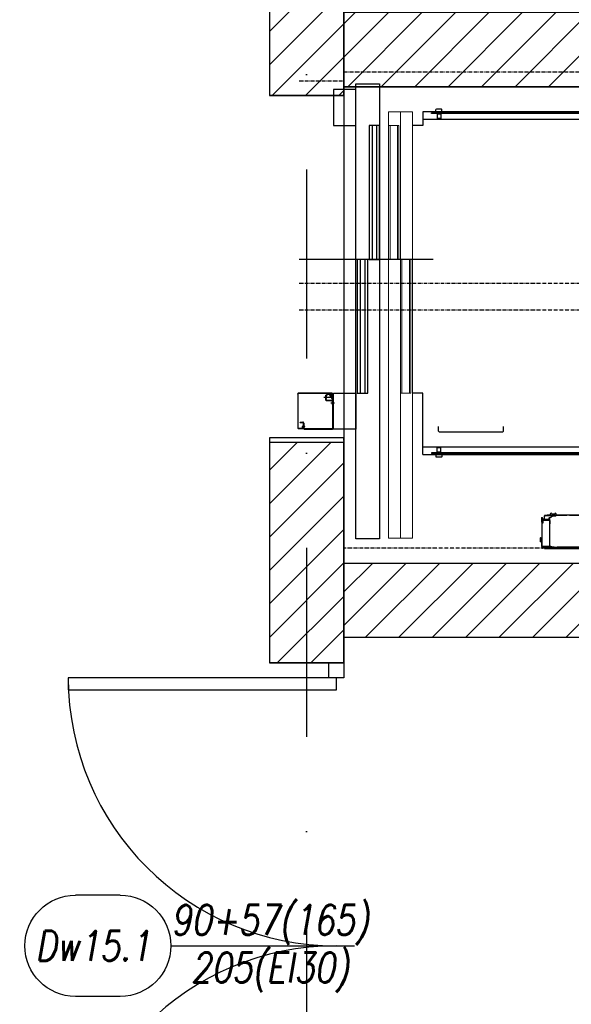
# Model space of a CAD drawing. Header units: millimetres. Extents: x 42924 to 92944, y -369470 to -179866.
# Tile 165 of 256: x 61566 to 61751, y -185002 to -184671. Entities that reach past the tile are written whole.
import ezdxf
from ezdxf.enums import TextEntityAlignment as Align

# ---------------------------------------------------------------- set-up
doc = ezdxf.new("R2010")
doc.units = ezdxf.units.MM
doc.linetypes.add('ACAD_ISO10W100', pattern=[18, 12, -3, 0, -3])
doc.linetypes.add('DASHDOT', pattern=[25.4, 12.7, -6.35, 0, -6.35])
doc.layers.get('0').update_dxf_attribs({"color": 8})
for name, color, linetype in [('!! 0_Osie', 8, 'DASHDOT'), ('!! 1_ proj wyposdażenie', 54, 'Continuous'), ('!! 1_drzwi-linia', 8, 'Continuous'), ('!! 1_hatch projektowane ściany', 8, 'Continuous'), ('!! 1_PROJ Sciany', 8, 'Continuous'), ('!! 1_PROJ ŻELBET', 8, 'Continuous'), ('!! 2_drzwi opis', 8, 'Continuous'), ('0-osie-liniA', 8, 'DASHDOT'), ('CarSlings', 8, 'Continuous'), ('DASHD_25', 8, 'ACAD_ISO10W100')]:
    doc.layers.add(name, color=color, linetype=linetype)
doc.layers.add('E_SAP_ZASIĘG', color=150, linetype='Continuous', plot=False)
doc.styles.add('50', font='ROMANS.shx', dxfattribs={"width": 0.8, "height": 10})
doc.styles.add('ARCHETYP', font='romans.shx', dxfattribs={"height": 15})
pattern_1 = [(45, (2e-11, 13686.7005), (-5.61266008, 5.61266008), [])]

# ---------------------------------------------------------------- blocks, each defined once
blk = doc.blocks.new('drzwi dwuskrzydłowe')
for points in [[(68481.18, -214206.57), (68481.18, -214296.57), (68477.18, -214296.57), (68477.18, -214206.57)], [(68653.18, -214206.57), (68653.18, -214296.57), (68657.18, -214296.57), (68657.18, -214206.57)], [(68477.18, -214294.07), (68472.18, -214294.07), (68472.18, -214299.07), (68477.18, -214299.07)], [(68657.18, -214294.07), (68662.18, -214294.07), (68662.18, -214299.07), (68657.18, -214299.07)]]:
    blk.add_lwpolyline(points, close=True)
for centre, start, end in [((68477.18, -214296.57), 0, 90), ((68657.18, -214296.57), 90, 180)]:
    blk.add_arc(centre, 90, start, end)
blk = doc.blocks.new('*U173')
at = {"layer": 'CarSlings'}
for p, q in [((-2.5, 0), (-2.5, -853)), ((0, 0), (-2.5, 0)), ((0, 0), (0, -853)), ((-14.5, -819.5), (-13.7, -818.2)), ((-14.5, -819.5), (-14.5, -836.5)), ((-3.3, -818.2), (-13.7, -818.2)), ((-5.7, -818.2), (-3.3, -814)), ((-3.3, -814), (-3.3, -842)), ((-3.3, -814), (-2.5, -814)), ((0, -822), (2.8, -822)), ((2.8, -822), (2.8, -834)), ((2.8, -822), (2.8, -834)), ((2.8, -822), (16.9, -822)), ((16.9, -822), (16.9, -834)), ((16.9, -822), (17.5, -823.1)), ((17.5, -823.1), (17.5, -832.9)), ((17.5, -823.1), (17.5, -832.9)), ((-14.5, -836.5), (-13.7, -837.8)), ((-3.3, -837.8), (-13.7, -837.8)), ((-5.7, -837.8), (-3.3, -842)), ((-3.3, -842), (-2.5, -842)), ((0, -845.5), (-2.5, -845.5)), ((0, -853), (-2.5, -853)), ((0, -834), (2.8, -834)), ((2.8, -834), (16.9, -834)), ((16.9, -834), (17.5, -832.9))]:
    blk.add_line(p, q, dxfattribs=at)
blk = doc.blocks.new('A$Cde40c024')
for p, q in [((285, -203), (285, -2325)), ((310, -225), (310, -2325)), ((1410, -2325), (1410, -225)), ((1435, -2325), (1435, -203)), ((1749.9, -1531.8), (1749.9, -1922.2)), ((1750.9, -1917), (1750.9, -1537)), ((1745.9, -1873.8), (1745.9, -1580.2)), ((1746.9, -1887), (1746.9, -1567)), ((1639.6, -1833), (1639.6, -1621)), ((1639.6, -1621), (1639.6, -1833)), ((1638.5, -1836.1), (1638.5, -1836.1)), ((1638.5, -1836.1), (1638.6, -1836.1)), ((1638.5, -1836.1), (1638.6, -1836.1)), ((1638.5, -1837.9), (1638.6, -1837.9)), ((1638.6, -1837.9), (1638.5, -1837.9)), ((1638.5, -1837.9), (1638.5, -1837.9)), ((1638.6, -1836.1), (1638.6, -1836.1)), ((1638.6, -1837.9), (1638.6, -1837.9)), ((1639.2, -1833.3), (1639.2, -1840.7)), ((1639.6, -1833), (1639.6, -1841)), ((1639.6, -1892), (1639.6, -1841)), ((1639.6, -1841), (1639.6, -1892)), ((1638, -1884), (1635, -1882.8)), ((1638.4, -1884.6), (1638.4, -1889.4)), ((1638.7, -1878.4), (1639.6, -1879.8)), ((1641.7, -1880), (1640.3, -1892)), ((1641.2, -1892), (1642.6, -1880)), ((1641.7, -1880), (1642.6, -1880)), ((1745.9, -1892), (1745.9, -1884.2)), ((1635, -1891.2), (1638, -1890)), ((1635.4, -1885.4), (1635.4, -1888.6)), ((1635.4, -1885.4), (1638.4, -1885.4)), ((1635.4, -1888.6), (1638.4, -1888.6)), ((1639.7, -1893.9), (1638.7, -1895.6)), ((1639.6, -1892), (1642.8, -1892)), ((1639.7, -1892), (1639.7, -1907)), ((1639.7, -1907), (1639.9, -1907)), ((1639.9, -1892), (1639.9, -1915)), ((1640.9, -1915), (1639.9, -1915)), ((1640, -1915.5), (1641.1, -1915.5)), ((1640.1, -1914.5), (1641.9, -1914.5)), ((1640.9, -1914.5), (1640.9, -1915)), ((1641.9, -1892), (1641.9, -1914.5)), ((1641.9, -1916.5), (1641.9, -1914.5)), ((1653.9, -1916.5), (1641.9, -1916.5)), ((1653.9, -1917), (1641.9, -1917)), ((1642.2, -1889.5), (1642.2, -1891)), ((1642.9, -1889.5), (1642.2, -1889.5)), ((1642.2, -1891), (1642.9, -1891)), ((1642.9, -1892), (1644.9, -1892)), ((1643.7, -1917.8), (1648.1, -1917.8)), ((1644.9, -1893), (1645.1, -1893)), ((1644.9, -1894), (1645.5, -1894)), ((1647.4, -1897.8), (1645.2, -1893.3)), ((1647.4, -1900.8), (1647.4, -1897.9)), ((1647.8, -1898.4), (1647.8, -1901.2)), ((1652.4, -1901.2), (1647.8, -1901.2)), ((1741.6, -1898.9), (1649.2, -1898.9)), ((1651, -1917), (1651, -1918.7)), ((1652.4, -1898.9), (1652.4, -1903.5)), ((1652.4, -1901.5), (1653.9, -1901.5)), ((1653.9, -1903.5), (1652.4, -1903.5)), ((1653.9, -1898.9), (1653.9, -1903.4)), ((1653.9, -1903.4), (1653.9, -1921.8)), ((1653.9, -1903.4), (1655.4, -1903.4)), ((1655.4, -1904.5), (1653.9, -1904.5)), ((1655.4, -1898.9), (1655.4, -1921.8)), ((1655.4, -1901.3), (1657, -1901.3)), ((1656.9, -1901.3), (1656.9, -1921.8)), ((1657, -1901.3), (1657, -1898.9)), ((1657.4, -1900.9), (1657, -1901.3)), ((1657.4, -1900.9), (1657.4, -1898.9)), ((1657.4, -1899.1), (1668.4, -1899.1)), ((1668.4, -1899.1), (1668.4, -1898.9)), ((1745.7, -1893.3), (1743.5, -1897.8)), ((1744.9, -1894.8), (1744.9, -1925)), ((1745.9, -1887), (1749.9, -1887)), ((1745.9, -1889), (1747.9, -1889)), ((1747, -1889.6), (1745.9, -1890)), ((1745.9, -1891.1), (1747.3, -1890.6)), ((1747, -1889.6), (1747.3, -1890.6)), ((1747.9, -1925), (1747.9, -1887)), ((1748.4, -1917), (1747.9, -1917)), ((1748.4, -1887), (1748.4, -1919)), ((1748.4, -1918), (1749.9, -1918)), ((1750.9, -1917), (1749.9, -1917)), ((1646.9, -1927), (1646.9, -1923.5)), ((1649.6, -1923.5), (1646.9, -1923.5)), ((1646.9, -1927), (1647.7, -1927)), ((1647, -1927), (1647, -1923.5)), ((1647.2, -1927), (1647.2, -1923.5)), ((1647.4, -1927), (1647.4, -1923.5)), ((1647.7, -1927), (1647.7, -1923.5)), ((1647.7, -1927), (1660.3, -1927)), ((1648.1, -1927), (1648.1, -1923.5)), ((1648.5, -1927), (1648.5, -1923.5)), ((1649, -1927), (1649, -1923.5)), ((1649.6, -1927), (1649.6, -1923.5)), ((1662.2, -1923.5), (1649.6, -1923.5)), ((1651.3, -1919), (1651, -1918.7)), ((1651, -1918.7), (1653.9, -1918.7)), ((1651.3, -1919), (1653.9, -1919)), ((1652.9, -1919), (1652.9, -1923.5)), ((1653.9, -1920.8), (1655.4, -1920.8)), ((1653.9, -1921.8), (1665.7, -1921.8)), ((1656.9, -1921.8), (1656.9, -1923.5)), ((1660.3, -1927), (1662.9, -1927)), ((1662.9, -1923.5), (1662.2, -1923.5)), ((1662.9, -1927), (1662.9, -1923.5)), ((1663.4, -1921.8), (1663.4, -1922.5)), ((1663.4, -1922.5), (1664.9, -1922.5)), ((1664.9, -1922.5), (1664.9, -1921.8)), ((1665.1, -1921.8), (1665.1, -1922.5)), ((1665.1, -1922.5), (1666.1, -1922.5)), ((1666.1, -1922.5), (1666.1, -1921.9)), ((1666.4, -1922.5), (1666.4, -1925.5)), ((1666.4, -1925.5), (1744.1, -1925.5)), ((1715.4, -1931), (1715.4, -1925.5)), ((1728.4, -1925.9), (1715.4, -1925.9)), ((1715.4, -1931), (1728.4, -1931)), ((1721.9, -1930.4), (1721.9, -1925.9)), ((1728.4, -1925.5), (1728.4, -1931)), ((1728.4, -1927), (1744.1, -1927)), ((1731.9, -1927), (1731.9, -1925.5)), ((1733.9, -1925.5), (1733.9, -1927)), ((1739.3, -1925.5), (1739.3, -1927)), ((1742.4, -1925), (1742.4, -1925)), ((1744.1, -1925.5), (1744.1, -1927)), ((1744.7, -1925.2), (1744.9, -1925.2)), ((1744.7, -1925.3), (1744.9, -1925.3)), ((1747.9, -1924.6), (1744.9, -1924.6)), ((1744.9, -1925), (1747.9, -1925)), ((1744.9, -1925.1), (1744.9, -1925.9)), ((1744.9, -1925.9), (1746.6, -1925.9)), ((1746.6, -1925.9), (1746.6, -1925)), ((1746.9, -1925.7), (1746.6, -1925.9)), ((1746.9, -1925.7), (1746.9, -1925)), ((1749.2, -1919.4), (1747.9, -1919.4)), ((1749.2, -1922.6), (1747.9, -1922.6)), ((1748.2, -1923.6), (1747.9, -1923.6)), ((1748.2, -1923.6), (1748.2, -1922.6)), ((1749.9, -1919), (1748.4, -1919)), ((1749.2, -1922.6), (1749.2, -1919.4)), ((780, -2290), (780, -2740)), ((190, -2470), (1718.5, -2470)), ((190, -2550), (190, -2470)), ((190, -2550), (190, -2470)), ((1718.5, -2470), (1718.5, -2550)), ((1718.5, -2550), (190, -2550)), ((330, -2550), (210, -2550)), ((210, -2550), (210, -2625)), ((330, -2625), (330, -2550)), ((1230, -2550), (1350, -2550)), ((1230, -2625), (1230, -2550)), ((1350, -2550), (1350, -2625)), ((150, -2590), (1750, -2590)), ((330, -2590), (1230, -2590)), ((210, -2625), (330, -2625)), ((1350, -2625), (1230, -2625))]:
    blk.add_line(p, q)
at = {"linetype": 'Continuous'}
for p, q in [((1357, -2054.5), (1342, -2054.5)), ((1357, -2054.5), (1360, -2057.5)), ((1360, -2057.5), (1360, -2269.5)), ((1357, -2272.5), (1342, -2272.5)), ((1360, -2269.5), (1357, -2272.5))]:
    blk.add_line(p, q, dxfattribs=at)
at = {"lineweight": 5}
for p, q in [((1230, -2365), (780, -2365)), ((780, -2365), (780, -2400)), ((1230, -2400), (1230, -2365)), ((285, -2400), (1717, -2400)), ((780, -2405), (330, -2405)), ((330, -2405), (330, -2440)), ((780, -2400), (1230, -2400)), ((780, -2440), (780, -2405)), ((330, -2440), (780, -2440))]:
    blk.add_line(p, q, dxfattribs=at)
at = {"ltscale": 15}
for p, q in [((1242, -2632.6), (1229.2, -2632.6)), ((1235.6, -2626.2), (1235.6, -2639)), ((1249, -2628.5), (1235.6, -2628.5)), ((1235.6, -2630), (1249, -2630)), ((1239.6, -2630.3), (1237.9, -2631.3)), ((1243, -2657.1), (1243, -2643.6)), ((1245, -2632.5), (1245, -2626.1)), ((1249, -2630), (1249, -2628.5)), ((1262, -2634.1), (1262, -2621.8))]:
    blk.add_line(p, q, dxfattribs=at)
at = {"ltscale": 5}
for p, q in [((1230, -2629), (1230, -2743)), ((1230, -2635.5), (1230, -2633.5)), ((1230, -2633.5), (1230, -2633.5)), ((1230, -2633.8), (1230, -2633.8)), ((1230, -2635.5), (1230, -2635.5)), ((1230, -2742.6), (1230, -2635.5)), ((1230, -2635.8), (1230, -2635.8)), ((1231, -2629), (1231, -2743)), ((1231, -2630.5), (1231.5, -2630.5)), ((1231, -2635.5), (1231, -2635.5)), ((1231, -2643), (1231, -2643.6)), ((1249.7, -2627), (1232, -2627)), ((1234, -2628), (1232, -2628)), ((1232.2, -2645.8), (1235.2, -2648.8)), ((1233, -2643), (1233, -2636.4)), ((1236.6, -2647.4), (1233.6, -2644.4)), ((1234, -2627), (1234, -2628.5)), ((1249.7, -2628.5), (1234, -2628.5)), ((1234.1, -2630.5), (1239.3, -2630.5)), ((1239.7, -2630.5), (1244, -2630.5)), ((1242.5, -2625), (1242.5, -2626.5)), ((1347, -2625), (1242.5, -2625)), ((1347, -2626.5), (1242.5, -2626.5)), ((1244, -2630.5), (1244, -2648)), ((1251.4, -2625.9), (1250.8, -2626.6)), ((1252.5, -2626.9), (1251.8, -2627.6)), ((1252.5, -2648), (1252.5, -2630.5)), ((1254.5, -2648), (1254.5, -2630.5)), ((1268, -2628.5), (1256.5, -2628.5)), ((1267.9, -2628.5), (1256.5, -2628.5)), ((1268, -2628.5), (1256.5, -2628.5)), ((1268, -2626.5), (1268, -2628.5)), ((1348.5, -2723), (1348.5, -2628)), ((1350, -2723), (1350, -2628)), ((1236, -2650), (1250.5, -2650)), ((1236, -2652), (1236, -2650)), ((1236, -2652), (1250.5, -2652)), ((1246.9, -2648), (1238, -2648)), ((1246.9, -2650), (1246.9, -2648)), ((1230, -2743), (1230, -2742.6)), ((1230, -2742.6), (1230, -2742.6)), ((1232, -2744), (1346, -2744)), ((1232, -2745), (1346, -2745)), ((1232.5, -2745), (1232, -2745)), ((1232.5, -2745), (1232.5, -2745)), ((1327, -2736.5), (1327, -2727.5)), ((1327, -2736.5), (1327, -2727.5)), ((1327, -2736.5), (1327, -2736.5)), ((1328.5, -2736.5), (1327, -2736.5)), ((1328.5, -2736.5), (1328.5, -2727.5)), ((1330, -2724.5), (1330.4, -2724.5)), ((1330, -2726), (1347, -2726)), ((1330.4, -2724.5), (1347, -2724.5)), ((1331, -2726), (1331, -2727)), ((1331, -2727), (1340, -2727)), ((1340, -2724.5), (1340, -2721)), ((1341, -2721), (1340, -2721)), ((1340, -2727), (1340, -2726)), ((1341, -2724.5), (1341, -2721)), ((1341, -2727), (1341, -2726)), ((1341, -2727), (1346, -2727)), ((1346, -2728), (1342, -2728)), ((1346, -2729), (1342, -2729)), ((1347, -2728), (1347, -2728.3)), ((1347, -2743), (1347, -2730)), ((1348, -2743), (1348, -2728)), ((1348, -2743), (1348, -2743))]:
    blk.add_line(p, q, dxfattribs=at)
for points in [[(285, -2325), (330, -2325), (330, -2360)], [(1435, -2325), (1230, -2325), (1230, -2360)], [(330, -2480), (780, -2480)], [(330, -2495), (780, -2495)], [(780, -2520), (1230, -2520)], [(780, -2535), (1230, -2535)]]:
    blk.add_lwpolyline(points)
at = {"lineweight": 5}
blk.add_lwpolyline([(285, -2360), (1717, -2360), (1717, -2440), (285, -2440)], close=True, dxfattribs=at)
for points in [[(780, -2370), (1230, -2370)], [(330, -2410), (780, -2410)], [(780, -2395), (1230, -2395)], [(330, -2435), (780, -2435)]]:
    blk.add_lwpolyline(points, dxfattribs=at)
for points in [[(780, -2505), (780, -2470), (330, -2470), (330, -2505)], [(1230, -2545), (1230, -2510), (780, -2510), (780, -2545)]]:
    blk.add_lwpolyline(points, close=True)
for centre, radius, start, end in [((1648.9, -1837), 10.4, 159.2963, 171.2393), ((1648.9, -1837), 10.4, 188.7617, 200.7037), ((1639.6, -1833.5), 0.5, 90, 159.2963), ((1639.6, -1840.5), 0.5, 200.7037, 270), ((1749.1, -1847.1), 2, 24.295, 65.7046), ((1749.1, -1852.6), 2, 24.295, 65.7046), ((1636.1, -1880), 3, 32.1428, 248.151), ((1637.7, -1884.6), 0.7, 0, 68.151), ((1749.1, -1856.4), 2, 294.2954, 335.705), ((1636.1, -1894), 3, 111.849, 327.8572), ((1637.7, -1889.4), 0.7, 291.849, 360), ((1641.9, -1915), 2, 180, 192.5126), ((1641.9, -1915), 2, 194.4775, 270), ((1641.9, -1915), 1, 180, 270), ((1642.4, -1914.5), 1.5, 195.0419, 250.3764), ((1642.4, -1914.5), 1, 180, 239.9974), ((1644.1, -1916.2), 1.6, 208.3333, 257.0588), ((1644.9, -1892), 2, 180, 270), ((1644.9, -1892), 1, 180, 270), ((1647.8, -1900.8), 0.4, 180, 270), ((1647.8, -1916.2), 1.6, 282.9412, 331.6667), ((1747.1, -1899.1), 2, 48.5517, 65.7046), ((1747.1, -1902.9), 2, 294.2954, 311.4483), ((1747.1, -1911.1), 2, 48.5517, 65.7046), ((1747.1, -1914.9), 2, 294.2954, 311.4483), ((1666.4, -1922.5), 3, 180, 270), ((1666.4, -1922.5), 1.5, 180, 270), ((1665.7, -1922.5), 0.75, 0, 90), ((1742.1, -1924.2), 2.8, 315, 351.9521), ((1747.9, -1922.2), 2, 270, 0)]:
    blk.add_arc(centre, radius, start, end)
at = {"ltscale": 5}
for centre, radius, start, end in [((1232, -2629), 2, 90, 180), ((1232, -2629), 1, 90, 180), ((1235, -2643), 4, 180, 225), ((1235, -2643), 2, 180, 225), ((1249.7, -2625.5), 1.5, 270, 315), ((1249.7, -2625.5), 3, 270, 315), ((1253.6, -2628), 3, 90, 135), ((1256.5, -2630.5), 4, 90, 180), ((1253.6, -2628), 1.5, 90, 135), ((1256.5, -2630.5), 2, 90, 180), ((1347, -2628), 3, 0, 90), ((1347, -2628), 1.5, 0, 90), ((1238, -2646), 4, 225, 270), ((1238, -2646), 2, 225, 270), ((1250.5, -2648), 4, 270, 0), ((1250.5, -2648), 2, 270, 0), ((1232, -2743), 2, 180, 270), ((1232, -2743), 2, 180, 270), ((1232, -2743), 1, 180, 270), ((1330, -2727.5), 3, 90, 180), ((1330, -2727.5), 3, 147.8705, 180), ((1330, -2727.5), 1.5, 90, 180), ((1342, -2727), 2, 180, 270), ((1342, -2727), 1, 180, 270), ((1346, -2728), 2, 0, 90), ((1346, -2728), 1, 0, 90), ((1346, -2730), 2, 0, 90), ((1346, -2730), 1, 0, 90), ((1346, -2743), 2, 270, 0), ((1346, -2743), 1, 270, 0), ((1346, -2743), 2, 270, 0), ((1347, -2723), 3, 270, 0), ((1347, -2723), 1.5, 270, 0)]:
    blk.add_arc(centre, radius, start, end, dxfattribs=at)
at = {"ltscale": 15}
for centre, radius, start, end in [((1235.6, -2632.6), 4.6, 110.3697, 30), ((1235.6, -2632.6), 2.6, 90, 30), ((1235.6, -2627.5), 2.411662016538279e-14, 45, 135), ((1235.6, -2627.5), 2.411662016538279e-14, 45, 135)]:
    blk.add_arc(centre, radius, start, end, dxfattribs=at)
for points, start_tangent, end_tangent in [([(1638.5, -1836), (1638.6, -1835.9), (1638.6, -1835.9)], (0.078072, 0.996948), (0.093779, 0.995593)), ([(1638.5, -1836.1), (1638.5, -1836)], (0.051984, 0.998648), (0.078072, 0.996948)), ([(1638.5, -1836.1), (1638.5, -1836.1)], (-0.95286, 0.303409), (-0.366817, 0.930293)), ([(1638.5, -1836.1), (1638.5, -1836.1)], (-0.366817, 0.930293), (-0.185823, 0.982583)), ([(1638.5, -1836.1), (1638.5, -1836.1)], (-0.185823, 0.982583), (-0.086297, 0.996269)), ([(1638.5, -1836.1), (1638.5, -1836.1)], (-0.086297, 0.996269), (-0.078028, 0.996951)), ([(1638.5, -1836.1), (1638.5, -1836.1)], (-0.078028, 0.996951), (-0.054949, 0.998489)), ([(1638.5, -1836.1), (1638.5, -1836.1)], (-0.054949, 0.998489), (0.059503, 0.998228)), ([(1638.5, -1836.1), (1638.5, -1836.1), (1638.5, -1836.1)], (0.059503, 0.998228), (0.048604, 0.998818)), ([(1638.5, -1836.1), (1638.5, -1836.1)], (0.048604, 0.998818), (0.039915, 0.999203)), ([(1638.5, -1836.1), (1638.5, -1836.1), (1638.5, -1836.1)], (0.039915, 0.999203), (0.051984, 0.998648)), ([(1638.6, -1836.1), (1638.6, -1836.1), (1638.6, -1836.1), (1638.5, -1836.1)], (-0.742906, -0.669396), (-0.552509, -0.833507)), ([(1638.5, -1836.9), (1638.6, -1836.7), (1638.6, -1836.6), (1638.6, -1836.5)], (0.088455, 0.99608), (0.147063, 0.989127)), ([(1638.5, -1837), (1638.5, -1836.9)], (0.020471, 0.99979), (0.040729, 0.99917)), ([(1638.5, -1836.9), (1638.5, -1836.9), (1638.5, -1836.9)], (0.04073, 0.99917), (0.051086, 0.998694)), ([(1638.5, -1836.9), (1638.5, -1836.9)], (0.051086, 0.998694), (0.088455, 0.99608)), ([(1638.5, -1837.1), (1638.5, -1837)], (-0.039323, 0.999227), (-0.018924, 0.999821)), ([(1638.5, -1837), (1638.5, -1837), (1638.5, -1837)], (-0.018924, 0.999821), (-0.008259, 0.999966)), ([(1638.5, -1837), (1638.5, -1837)], (-0.008259, 0.999966), (0.009872, 0.999951)), ([(1638.5, -1837), (1638.5, -1837), (1638.5, -1837)], (0.009872, 0.999951), (0.020471, 0.99979)), ([(1638.6, -1837.5), (1638.6, -1837.4), (1638.6, -1837.3), (1638.5, -1837.1)], (-0.14708, 0.989125), (-0.088474, 0.996079)), ([(1638.5, -1837.1), (1638.5, -1837.1)], (-0.088474, 0.996079), (-0.049894, 0.998755)), ([(1638.5, -1837.1), (1638.5, -1837.1), (1638.5, -1837.1)], (-0.049894, 0.998755), (-0.039323, 0.999227)), ([(1638.5, -1838), (1638.5, -1837.9)], (-0.07809, 0.996946), (-0.05239, 0.998627)), ([(1638.5, -1837.9), (1638.5, -1837.9), (1638.5, -1837.9)], (-0.05239, 0.998627), (-0.040795, 0.999168)), ([(1638.5, -1837.9), (1638.5, -1837.9)], (-0.040795, 0.999168), (-0.048448, 0.998826)), ([(1638.5, -1837.9), (1638.5, -1837.9), (1638.5, -1837.9)], (-0.048448, 0.998826), (-0.056896, 0.99838)), ([(1638.5, -1837.9), (1638.5, -1837.9)], (-0.056896, 0.99838), (0.051576, 0.998669)), ([(1638.5, -1837.9), (1638.5, -1837.9)], (0.051576, 0.998669), (0.073016, 0.997331)), ([(1638.5, -1837.9), (1638.5, -1837.9)], (0.073016, 0.997331), (0.081527, 0.996671)), ([(1638.5, -1837.9), (1638.5, -1837.9)], (0.081527, 0.996671), (0.178212, 0.983992)), ([(1638.5, -1837.9), (1638.5, -1837.9)], (0.178212, 0.983992), (0.355684, 0.934606)), ([(1638.5, -1837.9), (1638.5, -1837.9)], (0.355684, 0.934606), (0.957664, 0.287888)), ([(1638.5, -1837.9), (1638.6, -1837.9)], (0.552532, -0.833491), (0.629765, -0.776786)), ([(1638.6, -1838.1), (1638.5, -1838)], (-0.09458, 0.995517), (-0.07809, 0.996946)), ([(1638.6, -1835.6), (1638.6, -1835.5), (1638.6, -1835.5), (1638.6, -1835.4), (1638.6, -1835.4)], (0.13, 0.991514), (0.130321, 0.991472)), ([(1638.6, -1835.7), (1638.6, -1835.7), (1638.6, -1835.6)], (0.113819, 0.993502), (0.13, 0.991514)), ([(1638.6, -1835.8), (1638.6, -1835.8), (1638.6, -1835.7)], (0.096807, 0.995303), (0.109823, 0.993951)), ([(1638.6, -1835.7), (1638.6, -1835.7)], (0.109823, 0.993951), (0.113819, 0.993502)), ([(1638.6, -1835.9), (1638.6, -1835.8)], (0.093779, 0.995593), (0.096807, 0.995303)), ([(1638.6, -1836.5), (1638.6, -1836.4), (1638.6, -1836.3), (1638.6, -1836.3), (1638.6, -1836.2), (1638.6, -1836.2), (1638.6, -1836.1)], (0.147063, 0.989127), (-0.024928, 0.999689)), ([(1638.6, -1836.1), (1638.6, -1836.1)], (-0.024928, 0.999689), (-0.199423, 0.979914)), ([(1638.6, -1836.1), (1638.6, -1836.1)], (-0.199423, 0.979914), (-0.994213, 0.107427)), ([(1638.6, -1837.9), (1638.6, -1837.8), (1638.6, -1837.8), (1638.6, -1837.7), (1638.6, -1837.7), (1638.6, -1837.6), (1638.6, -1837.5)], (0.122848, 0.992426), (-0.14708, 0.989125)), ([(1638.6, -1837.9), (1638.6, -1837.9)], (0.968393, 0.249429), (0.721243, 0.692682)), ([(1638.6, -1837.9), (1638.6, -1837.9)], (0.721243, 0.692682), (0.003521, 0.999994)), ([(1638.6, -1837.9), (1638.6, -1837.9)], (0.003521, 0.999994), (0.122848, 0.992426)), ([(1638.6, -1837.9), (1638.6, -1837.9), (1638.6, -1837.9)], (0.629765, -0.776786), (0.742911, -0.66939)), ([(1638.6, -1838.2), (1638.6, -1838.1), (1638.6, -1838.1)], (-0.103178, 0.994663), (-0.09458, 0.995517)), ([(1638.6, -1838.3), (1638.6, -1838.2)], (-0.111891, 0.993721), (-0.103178, 0.994663)), ([(1638.6, -1838.4), (1638.6, -1838.3), (1638.6, -1838.3)], (-0.130017, 0.991512), (-0.111891, 0.993721)), ([(1638.6, -1838.6), (1638.6, -1838.6), (1638.6, -1838.5), (1638.6, -1838.5), (1638.6, -1838.4)], (-0.130343, 0.991469), (-0.130017, 0.991512)), ([(1640, -1914.6), (1639.9, -1914.8)], (-0.244864, -0.969557), (0, -1)), ([(1639.9, -1914.8), (1639.9, -1914.9)], (0, -1), (0.994787, -0.101974)), ([(1640.1, -1914.5), (1640, -1914.6)], (-1, 0), (-0.244864, -0.969557)), ([(1641, -1914.5), (1640.9, -1914.6)], (-1, 0), (-0.077819, -0.996967)), ([(1640.9, -1914.6), (1640.9, -1914.7)], (-0.077819, -0.996967), (0.033789, -0.999429)), ([(1640.9, -1914.7), (1640.9, -1915)], (0.033789, -0.999429), (0, -1)), ([(1642.2, -1891), (1642.2, -1891.4), (1642.1, -1891.7), (1641.8, -1892)], (0, -1), (-1, 0)), ([(1642.9, -1885.6), (1642.6, -1886.4), (1642.4, -1887.3), (1642.2, -1888.4), (1642.2, -1889.5)], (-0.407943, -0.913007), (-0.002584, -0.999997)), ([(1642.9, -1885.5), (1642.9, -1885.6)], (-0.302127, -0.953268), (-0.422213, -0.906497)), ([(1645.2, -1893.3), (1645.1, -1892.9), (1645, -1892.5), (1644.9, -1892)], (-0.240441, 0.970664), (-0.186429, 0.982468)), ([(1649.2, -1898.9), (1648.6, -1898.8), (1648.1, -1898.6), (1647.7, -1898.3), (1647.4, -1897.8)], (-1, 0), (-0.429152, 0.903232)), ([(1743.5, -1897.8), (1743.2, -1898.3), (1742.8, -1898.6), (1742.2, -1898.8), (1741.6, -1898.9)], (-0.429152, -0.903232), (-1, 0)), ([(1745.9, -1892), (1745.8, -1892.5), (1745.8, -1892.9), (1745.7, -1893.3)], (-0.186429, -0.982468), (-0.240441, -0.970664)), ([(1715.4, -1930.4), (1716.3, -1930.7), (1717.1, -1930.8), (1717.9, -1931), (1718.7, -1931)], (0.948683, -0.316228), (1, 0)), ([(1718.7, -1931), (1719.5, -1931), (1720.3, -1930.8), (1721.1, -1930.7), (1721.9, -1930.4)], (1, 0), (0.948683, 0.316228)), ([(1721.9, -1930.4), (1722.8, -1930.7), (1723.6, -1930.8), (1724.4, -1931), (1725.2, -1931)], (0.948683, -0.316228), (1, 0)), ([(1725.2, -1931), (1726, -1931), (1726.8, -1930.8), (1727.6, -1930.7), (1728.4, -1930.4)], (1, 0), (0.948683, 0.316228)), ([(1741.3, -1925.4), (1741.3, -1925.5)], (0.226301, -0.974057), (0.227416, -0.973798)), ([(1742.1, -1924.9), (1742.2, -1925), (1742.3, -1925), (1742.4, -1925)], (0.988242, -0.152896), (0.996241, -0.086626)), ([(1742.1, -1925), (1742.2, -1925), (1742.4, -1925)], (1, 0.000118), (0.993184, 0.116554))]:
    blk.add_spline(points, degree=3, dxfattribs=dict(start_tangent=start_tangent, end_tangent=end_tangent))
at = {"layer": 'DASHD_25'}
for p, q in [((860, -2740), (860, 0)), ((950, -2740), (950, 0))]:
    blk.add_line(p, q, dxfattribs=at)
blk.add_lwpolyline([(180, -2740), (180, -2590), (150, -2590), (150, -150), (150, -150), (1750, -150), (1750, -150), (1750, -2590), (1380, -2590), (1380, -2740)], dxfattribs=at)
blk.add_blockref('*U173', (290, -1443))
at = {"xscale": -1}
blk.add_blockref('*U173', (1430, -1443), dxfattribs=at)
blk = doc.blocks.new('BLOK OSI')
at = {"layer": '0-osie-liniA', "ltscale": 5}
blk.add_lwpolyline([(52842.71, -198101.59), (52842.71, -199860.82)], dxfattribs=at)
blk = doc.blocks.new('1_ok-opis')
blk.add_line((0, 111.61), (0, 50))
for points in [[(-17, 128.61), (-17, 143.61)], [(17, 128.61), (17, 143.61)]]:
    blk.add_lwpolyline(points)
for centre, start, end in [((0, 143.61), 0, 180), ((0, 128.61), 180, 0)]:
    blk.add_arc(centre, 17, start, end)
at = {"style": 'ARCHETYP'}
for tag, height, rotation, p in [('NR', 12, 90, (0, 136.9)), ('NR', 12, 270, (0, 136.9)), ('SZEROKOŚĆ', 10, 90, (-8, 78.29)), ('WYSOKOŚĆ', 10, 270, (-8, 78.29)), ('SZEROKOŚĆ', 10, 270, (8, 78.29)), ('WYSOKOŚĆ', 10, 90, (8, 78.29))]:
    blk.add_attdef(tag, text='', height=height, rotation=rotation, dxfattribs=at).set_placement(p, align=Align.MIDDLE)

msp = doc.modelspace()

# ---------------------------------------------------------------- hatches: boundary and pattern name
at = {"layer": '!! 1_hatch projektowane ściany'}
h = msp.add_hatch(dxfattribs=at)
h.set_pattern_fill('ANSI31', color=256, scale=2.5)
h.set_pattern_definition(pattern_1)
h.paths.add_polyline_path([(61675.06965, -184878.8878), (61675.06965, -184853.8878), (61919.06965, -184853.8878), (61919.06965, -184693.8878), (61675.06965, -184693.8878), (61675.06965, -184668.8878), (62250.06965, -184668.8878), (62250.06965, -184388.8878), (61831.56735, -184388.8878), (61831.56735, -184363.8878), (62275.06965, -184363.8878), (62275.06965, -184693.8878), (61939.06965, -184693.8878), (61939.06965, -184878.8878)])
h = msp.add_hatch(dxfattribs=at)
h.set_pattern_fill('ANSI31', color=256, scale=2.5)
h.set_pattern_definition(pattern_1)
h.paths.add_polyline_path([(61650.06965, -184696.8878), (61675.06965, -184696.8878), (61675.06965, -184624.389), (61650.06965, -184624.389)])
h = msp.add_hatch(dxfattribs=at)
h.set_pattern_fill('ANSI31', color=256, scale=2.5)
h.set_pattern_definition([(45, (0, 13685.2005), (-5.61266008, 5.61266008), [])])
h.paths.add_polyline_path([(61650.06965, -184887.4674), (61675.06965, -184887.4674), (61675.06965, -184813.3878), (61650.06965, -184813.3878)])

# ---------------------------------------------------------------- linework, layer by layer
for points in [[(61675.06965, -184878.8878), (61675.06965, -184853.8878), (61919.06965, -184853.8878), (61919.06965, -184693.8878), (61675.06965, -184693.8878), (61675.06965, -184668.8878), (62250.06965, -184668.8878), (62250.06965, -184388.8878), (61831.56735, -184388.8878), (61831.56735, -184363.8878), (62275.06965, -184363.8878), (62275.06965, -184693.8878), (61939.06965, -184693.8878), (61939.06965, -184878.8878)], [(61650.06965, -184696.8878), (61675.06965, -184696.8878), (61675.06965, -184619.389), (61650.06965, -184619.389)], [(61650.06965, -184887.4674), (61675.06965, -184887.4674), (61675.06965, -184813.3878), (61650.06965, -184813.3878)]]:
    msp.add_lwpolyline(points, close=True, dxfattribs=at)
at = {"layer": '!! 1_PROJ Sciany'}
for p, q in [((61650.06965, -184619.389), (61650.06965, -184696.8878)), ((61675.06965, -184619.389), (61675.06965, -184696.8878)), ((61650.06965, -184811.8878), (61650.06965, -184885.9674)), ((61675.06965, -184813.3878), (61675.06965, -184887.4674))]:
    msp.add_line(p, q, dxfattribs=at)
for points in [[(61675.06965, -184696.8878), (61650.06965, -184696.8878)], [(61675.06965, -184811.8878), (61650.06965, -184811.8878)], [(61675.06965, -184887.4674), (61650.06965, -184887.4674)]]:
    msp.add_lwpolyline(points, dxfattribs=at)
at = {"layer": '!! 1_PROJ ŻELBET'}
msp.add_line((61675.06965, -184853.8878), (61919.06965, -184853.8878), dxfattribs=at)
for points in [[(61675.06965, -184693.8878), (62275.06965, -184693.8878)], [(61934.06965, -184878.8878), (61675.06965, -184878.8878)]]:
    msp.add_lwpolyline(points, dxfattribs=at)
at = {"layer": 'E_SAP_ZASIĘG'}
msp.add_circle((61459.23087, -184571.00094), 600, dxfattribs=at)

# ---------------------------------------------------------------- block references
at = {"layer": '!! 0_Osie'}
msp.add_blockref('BLOK OSI', (8819.85593, 13761.2005), dxfattribs=at)
at = {"layer": '!! 1_ proj wyposdażenie', "xscale": 0.1, "yscale": 0.1, "zscale": 0.1, "rotation": 270}
msp.add_blockref('A$Cde40c024', (61934.06965, -184673.8878), dxfattribs=at)
at = {"layer": '!! 1_drzwi-linia', "rotation": 90}
msp.add_blockref('drzwi dwuskrzydłowe', (-152624.00395, -253549.64939), dxfattribs=at)
at = {"layer": '!! 2_drzwi opis'}
ref = msp.add_blockref('1_ok-opis', (61728.60071, -184982.47331), dxfattribs=dict(at, xscale=-1, rotation=89.99999638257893))
ref.add_attrib('SZEROKOŚĆ', '205(EI30)', dxfattribs={"layer": '0', "height": 10, "rotation": 359.9999964, "style": '50', "oblique": 10, "width": 0.8}).set_placement((61650.30985, -184990.4733), align=Align.MIDDLE)
ref.add_attrib('WYSOKOŚĆ', '90+57(165)', dxfattribs={"layer": '0', "height": 10, "rotation": 359.9999964, "style": '50', "oblique": 10, "width": 0.8}).set_placement((61650.30986, -184974.4733), align=Align.MIDDLE)
ref.add_attrib('NR', 'Dw15.1', dxfattribs={"layer": '0', "height": 10, "rotation": 359.9999964, "style": '50', "oblique": 10, "width": 0.8}).set_placement((61590.88378, -184982.4733), align=Align.MIDDLE)

doc.saveas('drawing.dxf')
